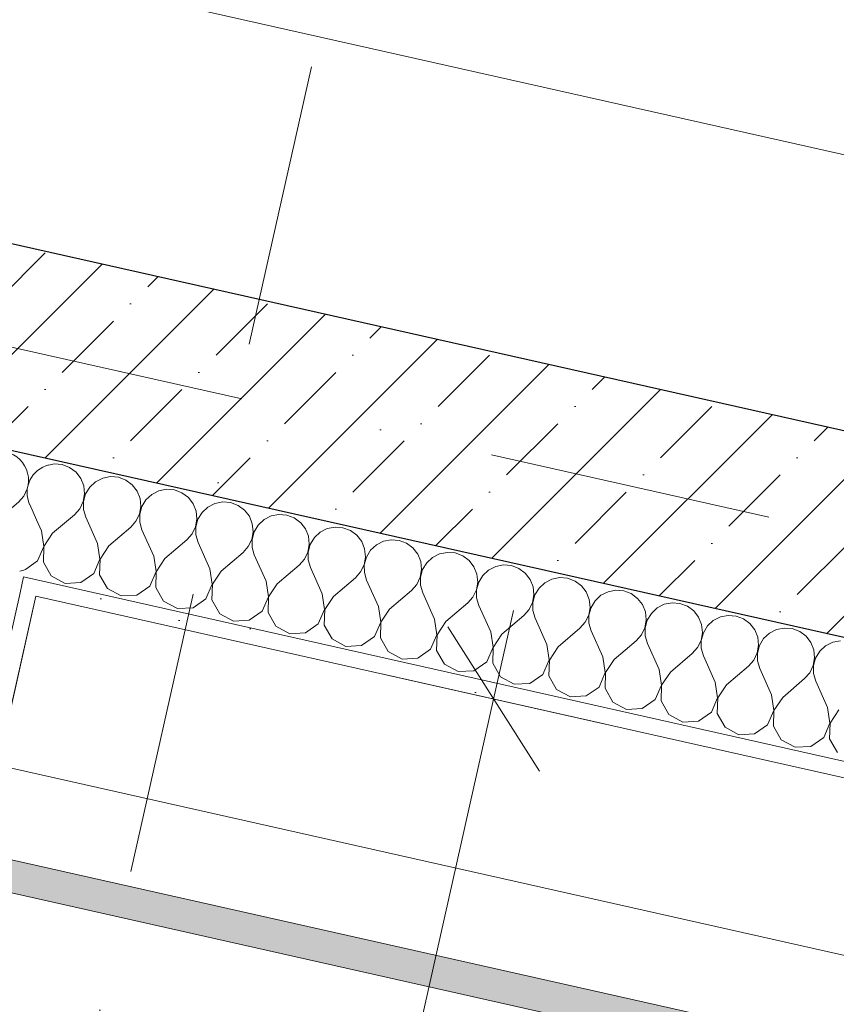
# Model space of a CAD drawing. Header units: millimetres. Extents: x -7213913 to -6985912, y 6023162 to 6205784.
# Tile 224 of 256: x -7183908 to -7182894, y 6181902 to 6183123. Entities that reach past the tile are written whole.
import ezdxf
from ezdxf.enums import TextEntityAlignment as Align

# ---------------------------------------------------------------- set-up
doc = ezdxf.new("R2010")
doc.units = ezdxf.units.MM
doc.header["$MEASUREMENT"] = 0
doc.linetypes.add('Штрихпунктирная', pattern=[670.277762, 352.777767, -176.388884, 0, -141.111112])
for name, color, linetype in [('S - квартира_помещение.АР', 7, 'Continuous'), ('S - МОП.АР', 7, 'Continuous'), ('АР-Отметки высот.АР', 7, 'Continuous'), ('АР-Стены_внешние_.АР', 7, 'Continuous'), ('АР-Чертеж-Оси_Осевые размеры.АР', 7, 'Continuous'), ('АР-Чертеж-Размеры.АР', 7, 'Continuous')]:
    doc.layers.add(name, color=color, linetype=linetype)
for name, color, linetype, lineweight in [('S - квартира_помещение.АР_Ном._пера__120', 7, 'Continuous', 0), ('S - МОП.АР_Ном._пера__120', 7, 'Continuous', 0), ('АР-Отметки высот.АР_Ном._пера__120', 7, 'Continuous', 0), ('АР-Стены_внешние_.АР_Ном._пера__1', 7, 'Continuous', 0), ('АР-Чертеж-Оси_Осевые размеры.АР_Ном._пера__120', 7, 'Continuous', 0), ('АР-Чертеж-Размеры.АР_Ном._пера__1', 7, 'Continuous', 0), ('Двери Archicad_Ном._пера__120', 7, 'Continuous', 0), ('Паспорта Зон Archicad_Ном._пера__1', 7, 'Continuous', 0)]:
    doc.layers.add(name, color=color, linetype=linetype, lineweight=lineweight)
doc.styles.add('РЎР“Р•РќР•Р\xa0Р\x98Р\xa0_РЎРўР\x98Р›Р¬_1', font='txt')
doc.styles.add('РЎР“Р•РќР•Р\xa0Р\x98Р\xa0_РЎРўР\x98Р›Р¬_2', font='calibri.ttf')
doc.styles.add('РЎР“Р•РќР•Р\xa0Р\x98Р\xa0_РЎРўР\x98Р›Р¬_3', font='GOST_Common.ttf')
doc.styles.add('РЎР“Р•РќР•Р\xa0Р\x98Р\xa0_РЎРўР\x98Р›Р¬_5', font='GOTHIC.TTF')
doc.dimstyles.new('СГЕНЕРИР_СТИЛЬ__4', dxfattribs={"dimtxt": 129.999995, "dimasz": 142.5, "dimexe": 0.18, "dimexo": 300000, "dimgap": 0, "dimtad": 1, "dimdec": 0, "dimzin": 0, "dimdsep": 46, "dimtxsty": 'РЎР“Р•РќР•Р\xa0Р\x98Р\xa0_РЎРўР\x98Р›Р¬_3', "dimblk": 'ARROWHEAD_6', "dimblk1": 'ARROWHEAD_6', "dimblk2": 'ARROWHEAD_6', "dimcen": 0.09, "dimclrd": 7, "dimclre": 7, "dimclrt": 7, "dimazin": 0, "dimtfac": 1, "dimtdec": 4, "dimtmove": 0, "dimatfit": 3, "dimfxl": 1, "dimtolj": 1, "dimtzin": 0, "dimarcsym": 0})
doc.dimstyles.new('СГЕНЕРИР_СТИЛЬ__5', dxfattribs={"dimtxt": 129.999995, "dimasz": 142.5, "dimexe": 0.18, "dimexo": 300000, "dimgap": 0, "dimtad": 1, "dimdec": 0, "dimzin": 0, "dimdsep": 46, "dimtxsty": 'РЎР“Р•РќР•Р\xa0Р\x98Р\xa0_РЎРўР\x98Р›Р¬_3', "dimblk": 'ARROWHEAD_6', "dimblk1": 'ARROWHEAD_6', "dimblk2": 'ARROWHEAD_6', "dimcen": 0.09, "dimclrd": 7, "dimclre": 7, "dimclrt": 7, "dimazin": 0, "dimtfac": 1, "dimtdec": 4, "dimtmove": 2, "dimatfit": 3, "dimfxl": 1, "dimtolj": 1, "dimtzin": 0, "dimarcsym": 0})
doc.dimstyles.new('СГЕНЕРИР_СТИЛЬ__6', dxfattribs={"dimtxt": 200, "dimasz": 142.5, "dimexe": 0.18, "dimexo": 0.0625, "dimgap": 0, "dimtad": 1, "dimdec": 0, "dimzin": 0, "dimdsep": 46, "dimtxsty": 'РЎР“Р•РќР•Р\xa0Р\x98Р\xa0_РЎРўР\x98Р›Р¬_3', "dimblk": 'ARROWHEAD_6', "dimblk1": 'ARROWHEAD_6', "dimblk2": 'ARROWHEAD_6', "dimcen": 0.09, "dimse1": 1, "dimse2": 1, "dimclrd": 7, "dimclre": 7, "dimclrt": 7, "dimazin": 0, "dimtfac": 1, "dimtdec": 4, "dimtmove": 0, "dimatfit": 3, "dimfxl": 1, "dimtolj": 1, "dimtzin": 0, "dimarcsym": 0})
pattern_1 = [(45, (-6566190.34, 6563027.8), (-111.369318, 111.369318), [0, -105, 0, -157.5]), (110, (-6565840.34, 6563027.8), (148.001588, 53.868173), [0, -77, 0, -133])]

# ---------------------------------------------------------------- blocks, each defined once
blk = doc.blocks.new('Техническая лоджия_7_36_1', base_point=(-7182611.1, 6182394.7))
at = {"layer": 'S - МОП.АР_Ном._пера__120', "color": 7, "linetype": 'Continuous', "lineweight": 0, "flags": 128}
blk.add_lwpolyline([(-7184405, 6180105.6), (-7183009.8, 6179792.2), (-7182162.2, 6179601.8), (-7182022.5, 6181164.3), (-7181738.1, 6181925.2), (-7183887.9, 6182408), (-7184041.3, 6181725.1)], close=True, dxfattribs=at)
at = {"layer": 'Паспорта Зон Archicad_Ном._пера__1', "color": 7, "lineweight": 0, "style": 'РЎР“Р•РќР•Р\xa0Р\x98Р\xa0_РЎРўР\x98Р›Р¬_1'}
blk.add_attdef('ROOM_NUMBER', text='', height=250, rotation=347.3417, dxfattribs=at).set_placement((-7182485, 6181615.1), align=Align.MIDDLE_CENTER)
at = {"layer": 'Паспорта Зон Archicad_Ном._пера__1', "color": 7, "lineweight": 0, "style": 'РЎР“Р•РќР•Р\xa0Р\x98Р\xa0_РЎРўР\x98Р›Р¬_2'}
blk.add_attdef('ROOM_AREA', text='', height=200, rotation=347.3417, dxfattribs=at).set_placement((-7182277.4, 6181117.1), align=Align.MIDDLE_RIGHT)
blk = doc.blocks.new('Кухня-столовая_1_47_1', base_point=(-7183363.5, 6184337.8))
at = {"layer": 'S - квартира_помещение.АР_Ном._пера__120', "color": 7, "linetype": 'Continuous', "lineweight": 0, "flags": 128}
blk.add_lwpolyline([(-7187962.1, 6183753.5), (-7183669, 6182789.3), (-7181682.8, 6182343.2), (-7181589.6, 6182322.3), (-7180829.1, 6184357), (-7180662, 6184803.9), (-7180628.9, 6185196.7), (-7184598.7, 6186088.3), (-7184345.6, 6187215), (-7185272.6, 6187423.1), (-7185404, 6186837.7), (-7187179.8, 6187236.6)], close=True, dxfattribs=at)
at = {"layer": 'Паспорта Зон Archicad_Ном._пера__1', "color": 7, "lineweight": 0, "style": 'РЎР“Р•РќР•Р\xa0Р\x98Р\xa0_РЎРўР\x98Р›Р¬_1'}
blk.add_attdef('ROOM_NUMBER', text='', height=250, rotation=347.3417, dxfattribs=at).set_placement((-7182653.8, 6183805.3), align=Align.MIDDLE_CENTER)
at = {"layer": 'Паспорта Зон Archicad_Ном._пера__1', "color": 7, "lineweight": 0, "style": 'РЎР“Р•РќР•Р\xa0Р\x98Р\xa0_РЎРўР\x98Р›Р¬_2'}
blk.add_attdef('ROOM_AREA', text='', height=200, rotation=347.3417, dxfattribs=at).set_placement((-7181601.2, 6182488.8), align=Align.MIDDLE_RIGHT)
blk = doc.blocks.new('*X383', base_point=(-6566190.3, 6562677.8))
at = {"layer": 'АР-Стены_внешние_.АР_Ном._пера__1', "color": 7, "linetype": 'Continuous', "lineweight": 0}
for p, q in [((-7183954, 6182512.3), (-7183965.2, 6182537.4)), ((-7183936.6, 6182501.7), (-7183909.5, 6182524.9)), ((-7183887.1, 6182503), (-7183895.5, 6182521.8))]:
    blk.add_line(p, q, dxfattribs=at)
for centre, start, end in [((-7184002.4, 6182567.7), 77.3417, 103.9607), ((-7184002.4, 6182567.7), 320.7227, 77.3417), ((-7183932.7, 6182552.1), 77.3417, 204.2116), ((-7183932.7, 6182552.1), 310.4718, 77.3417), ((-7183863, 6182536.4), 104.3456, 204.2116), ((-7183913.5, 6182474.5), 130.4718, 145.4066), ((-7183913.5, 6182474.5), 279.2769, 290.4313)]:
    blk.add_arc(centre, 35.7, start, end, dxfattribs=at)
blk = doc.blocks.new('*X384', base_point=(-6566190.3, 6562677.8))
at = {"layer": 'АР-Стены_внешние_.АР_Ном._пера__1', "color": 7, "linetype": 'Continuous', "lineweight": 0}
for p, q in [((-7183865, 6182572.1), (-7183871.9, 6182570.7)), ((-7183855.1, 6182571.3), (-7183865, 6182572.1)), ((-7183845.9, 6182567.8), (-7183855.1, 6182571.3)), ((-7183838, 6182561.9), (-7183845.9, 6182567.8)), ((-7183832, 6182554.1), (-7183838, 6182561.9)), ((-7183795.3, 6182556.4), (-7183804.9, 6182554.5)), ((-7183785.4, 6182555.6), (-7183795.3, 6182556.4)), ((-7183776.2, 6182552.1), (-7183785.4, 6182555.6)), ((-7183828.3, 6182545), (-7183832, 6182554.1)), ((-7183827.3, 6182535.2), (-7183828.3, 6182545)), ((-7183820.9, 6182543.3), (-7183826.1, 6182534.9)), ((-7183813.7, 6182550), (-7183820.9, 6182543.3)), ((-7183804.9, 6182554.5), (-7183813.7, 6182550)), ((-7183768.3, 6182546.3), (-7183776.2, 6182552.1)), ((-7183762.3, 6182538.5), (-7183768.3, 6182546.3)), ((-7183829, 6182525.5), (-7183827.3, 6182535.2)), ((-7183826.1, 6182534.9), (-7183828.7, 6182525.4)), ((-7183758.6, 6182529.3), (-7183762.3, 6182538.5)), ((-7183744, 6182534.4), (-7183751.3, 6182527.7)), ((-7183735.2, 6182538.9), (-7183744, 6182534.4)), ((-7183725.6, 6182540.8), (-7183735.2, 6182538.9)), ((-7183715.8, 6182540), (-7183725.6, 6182540.8)), ((-7183706.5, 6182536.5), (-7183715.8, 6182540)), ((-7183698.6, 6182530.6), (-7183706.5, 6182536.5)), ((-7183833.2, 6182516.6), (-7183829, 6182525.5)), ((-7183828.7, 6182525.4), (-7183828.6, 6182515.6)), ((-7183759.3, 6182509.8), (-7183757.6, 6182519.5)), ((-7183756.4, 6182519.3), (-7183759, 6182509.8)), ((-7183757.6, 6182519.5), (-7183758.6, 6182529.3)), ((-7183751.3, 6182527.7), (-7183756.4, 6182519.3)), ((-7183692.6, 6182522.8), (-7183698.6, 6182530.6)), ((-7183688.9, 6182513.7), (-7183692.6, 6182522.8)), ((-7183665.6, 6182523.2), (-7183674.3, 6182518.7)), ((-7183655.9, 6182525.1), (-7183665.6, 6182523.2)), ((-7183646.1, 6182524.3), (-7183655.9, 6182525.1)), ((-7183636.8, 6182520.8), (-7183646.1, 6182524.3)), ((-7183628.9, 6182515), (-7183636.8, 6182520.8)), ((-7183867, 6182486.1), (-7183839.8, 6182509.2)), ((-7183839.8, 6182509.2), (-7183833.2, 6182516.6)), ((-7183828.6, 6182515.6), (-7183825.8, 6182506.1)), ((-7183763.6, 6182501), (-7183759.3, 6182509.8)), ((-7183759, 6182509.8), (-7183758.9, 6182499.9)), ((-7183687.9, 6182503.9), (-7183688.9, 6182513.7)), ((-7183681.6, 6182512), (-7183686.7, 6182503.6)), ((-7183674.3, 6182518.7), (-7183681.6, 6182512)), ((-7183622.9, 6182507.2), (-7183628.9, 6182515)), ((-7183619.2, 6182498), (-7183622.9, 6182507.2)), ((-7183595.9, 6182507.6), (-7183604.6, 6182503.1)), ((-7183586.2, 6182509.5), (-7183595.9, 6182507.6)), ((-7183576.4, 6182508.6), (-7183586.2, 6182509.5)), ((-7183567.1, 6182505.2), (-7183576.4, 6182508.6)), ((-7183880.9, 6182489.2), (-7183887.1, 6182503)), ((-7183811.2, 6182473.5), (-7183825.8, 6182506.1)), ((-7183770.1, 6182493.6), (-7183763.6, 6182501)), ((-7183758.9, 6182499.9), (-7183756.2, 6182490.5)), ((-7183689.6, 6182494.2), (-7183687.9, 6182503.9)), ((-7183686.7, 6182503.6), (-7183689.3, 6182494.1)), ((-7183618.2, 6182488.2), (-7183619.2, 6182498)), ((-7183611.9, 6182496.4), (-7183617, 6182488)), ((-7183604.6, 6182503.1), (-7183611.9, 6182496.4)), ((-7183559.2, 6182499.3), (-7183567.1, 6182505.2)), ((-7183553.2, 6182491.5), (-7183559.2, 6182499.3)), ((-7183878.1, 6182469.9), (-7183880.9, 6182489.2)), ((-7183867, 6182486.1), (-7183877.8, 6182469.8)), ((-7183797.3, 6182470.4), (-7183770.1, 6182493.6)), ((-7183741.5, 6182457.9), (-7183756.2, 6182490.5)), ((-7183700.4, 6182477.9), (-7183693.9, 6182485.3)), ((-7183693.9, 6182485.3), (-7183689.6, 6182494.2)), ((-7183689.3, 6182494.1), (-7183689.2, 6182484.3)), ((-7183689.2, 6182484.3), (-7183686.5, 6182474.8)), ((-7183619.9, 6182478.5), (-7183618.2, 6182488.2)), ((-7183617, 6182488), (-7183619.6, 6182478.5)), ((-7183549.5, 6182482.4), (-7183553.2, 6182491.5)), ((-7183548.5, 6182472.6), (-7183549.5, 6182482.4)), ((-7183534.9, 6182487.4), (-7183542.2, 6182480.7)), ((-7183526.2, 6182491.9), (-7183534.9, 6182487.4)), ((-7183516.5, 6182493.8), (-7183526.2, 6182491.9)), ((-7183506.7, 6182493), (-7183516.5, 6182493.8)), ((-7183497.5, 6182489.5), (-7183506.7, 6182493)), ((-7183489.5, 6182483.7), (-7183497.5, 6182489.5)), ((-7183483.5, 6182475.9), (-7183489.5, 6182483.7)), ((-7183808.4, 6182454.2), (-7183811.2, 6182473.5)), ((-7183797.3, 6182470.4), (-7183808.1, 6182454.2)), ((-7183727.6, 6182454.8), (-7183700.4, 6182477.9)), ((-7183671.8, 6182442.2), (-7183686.5, 6182474.8)), ((-7183624.2, 6182469.7), (-7183619.9, 6182478.5)), ((-7183619.6, 6182478.5), (-7183619.5, 6182468.6)), ((-7183550.2, 6182462.9), (-7183548.5, 6182472.6)), ((-7183547.3, 6182472.3), (-7183549.9, 6182462.8)), ((-7183542.2, 6182480.7), (-7183547.3, 6182472.3)), ((-7183479.8, 6182466.7), (-7183483.5, 6182475.9)), ((-7183465.3, 6182471.8), (-7183472.5, 6182465.1)), ((-7183456.5, 6182476.3), (-7183465.3, 6182471.8)), ((-7183446.8, 6182478.2), (-7183456.5, 6182476.3)), ((-7183437, 6182477.3), (-7183446.8, 6182478.2)), ((-7183427.8, 6182473.9), (-7183437, 6182477.3)), ((-7183419.8, 6182468), (-7183427.8, 6182473.9)), ((-7183885.8, 6182452), (-7183878.1, 6182469.9)), ((-7183877.8, 6182469.8), (-7183878.4, 6182450.3)), ((-7183738.7, 6182438.6), (-7183741.5, 6182457.9)), ((-7183657.9, 6182439.1), (-7183630.7, 6182462.3)), ((-7183630.7, 6182462.3), (-7183624.2, 6182469.7)), ((-7183619.5, 6182468.6), (-7183616.8, 6182459.2)), ((-7183602.1, 6182426.6), (-7183616.8, 6182459.2)), ((-7183554.5, 6182454), (-7183550.2, 6182462.9)), ((-7183549.9, 6182462.8), (-7183549.8, 6182453)), ((-7183478.8, 6182456.9), (-7183479.8, 6182466.7)), ((-7183472.5, 6182465.1), (-7183477.6, 6182456.7)), ((-7183413.8, 6182460.2), (-7183419.8, 6182468)), ((-7183410.1, 6182451.1), (-7183413.8, 6182460.2)), ((-7183386.8, 6182460.6), (-7183395.6, 6182456.1)), ((-7183377.1, 6182462.5), (-7183386.8, 6182460.6)), ((-7183367.3, 6182461.7), (-7183377.1, 6182462.5)), ((-7183358.1, 6182458.2), (-7183367.3, 6182461.7)), ((-7183350.1, 6182452.4), (-7183358.1, 6182458.2)), ((-7183900.9, 6182441.4), (-7183885.8, 6182452)), ((-7183878.4, 6182450.3), (-7183868.8, 6182433.4)), ((-7183816.1, 6182436.3), (-7183808.4, 6182454.2)), ((-7183808.1, 6182454.2), (-7183808.7, 6182434.7)), ((-7183727.6, 6182454.8), (-7183738.4, 6182438.5)), ((-7183588.2, 6182423.5), (-7183561, 6182446.6)), ((-7183561, 6182446.6), (-7183554.5, 6182454)), ((-7183549.8, 6182453), (-7183547.1, 6182443.5)), ((-7183484.8, 6182438.4), (-7183480.5, 6182447.2)), ((-7183480.5, 6182447.2), (-7183478.8, 6182456.9)), ((-7183477.6, 6182456.7), (-7183480.2, 6182447.2)), ((-7183480.2, 6182447.2), (-7183480.1, 6182437.3)), ((-7183409.1, 6182441.3), (-7183410.1, 6182451.1)), ((-7183402.8, 6182449.4), (-7183407.9, 6182441)), ((-7183395.6, 6182456.1), (-7183402.8, 6182449.4)), ((-7183344.1, 6182444.6), (-7183350.1, 6182452.4)), ((-7183307.4, 6182446.9), (-7183317.1, 6182444.9)), ((-7183297.6, 6182446), (-7183307.4, 6182446.9)), ((-7183288.4, 6182442.6), (-7183297.6, 6182446)), ((-7183868.8, 6182433.4), (-7183851.6, 6182424)), ((-7183832.1, 6182425.1), (-7183816.1, 6182436.3)), ((-7183808.7, 6182434.7), (-7183799.1, 6182417.7)), ((-7183746.4, 6182420.7), (-7183738.7, 6182438.6)), ((-7183738.4, 6182438.5), (-7183739.1, 6182419)), ((-7183669, 6182422.9), (-7183671.8, 6182442.2)), ((-7183657.9, 6182439.1), (-7183668.7, 6182422.9)), ((-7183532.4, 6182410.9), (-7183547.1, 6182443.5)), ((-7183491.3, 6182431), (-7183484.8, 6182438.4)), ((-7183480.1, 6182437.3), (-7183477.4, 6182427.9)), ((-7183410.8, 6182431.6), (-7183409.1, 6182441.3)), ((-7183407.9, 6182441), (-7183410.5, 6182431.5)), ((-7183340.5, 6182435.4), (-7183344.1, 6182444.6)), ((-7183339.4, 6182425.6), (-7183340.5, 6182435.4)), ((-7183333.1, 6182433.8), (-7183338.2, 6182425.4)), ((-7183325.9, 6182440.5), (-7183333.1, 6182433.8)), ((-7183317.1, 6182444.9), (-7183325.9, 6182440.5)), ((-7183280.5, 6182436.7), (-7183288.4, 6182442.6)), ((-7183274.4, 6182428.9), (-7183280.5, 6182436.7)), ((-7183851.6, 6182424), (-7183832.1, 6182425.1)), ((-7183676.7, 6182405), (-7183669, 6182422.9)), ((-7183668.7, 6182422.9), (-7183669.4, 6182403.4)), ((-7183599.3, 6182407.3), (-7183602.1, 6182426.6)), ((-7183588.2, 6182423.5), (-7183599, 6182407.2)), ((-7183518.5, 6182407.8), (-7183491.3, 6182431)), ((-7183462.7, 6182395.3), (-7183477.4, 6182427.9)), ((-7183421.6, 6182415.3), (-7183415.1, 6182422.7)), ((-7183415.1, 6182422.7), (-7183410.8, 6182431.6)), ((-7183410.5, 6182431.5), (-7183410.5, 6182421.7)), ((-7183410.5, 6182421.7), (-7183407.7, 6182412.2)), ((-7183341.1, 6182415.9), (-7183339.4, 6182425.6)), ((-7183338.2, 6182425.4), (-7183340.8, 6182415.9)), ((-7183270.8, 6182419.8), (-7183274.4, 6182428.9)), ((-7183256.2, 6182424.8), (-7183263.4, 6182418.1)), ((-7183247.4, 6182429.3), (-7183256.2, 6182424.8)), ((-7183237.7, 6182431.2), (-7183247.4, 6182429.3)), ((-7183227.9, 6182430.4), (-7183237.7, 6182431.2)), ((-7183218.7, 6182426.9), (-7183227.9, 6182430.4)), ((-7183210.8, 6182421.1), (-7183218.7, 6182426.9)), ((-7183204.7, 6182413.3), (-7183210.8, 6182421.1)), ((-7183799.1, 6182417.7), (-7183781.9, 6182408.4)), ((-7183781.9, 6182408.4), (-7183762.4, 6182409.5)), ((-7183762.4, 6182409.5), (-7183746.4, 6182420.7)), ((-7183739.1, 6182419), (-7183729.4, 6182402.1)), ((-7183529.6, 6182391.6), (-7183532.4, 6182410.9)), ((-7183448.8, 6182392.1), (-7183421.6, 6182415.3)), ((-7183393, 6182379.6), (-7183407.7, 6182412.2)), ((-7183345.4, 6182407), (-7183341.1, 6182415.9)), ((-7183340.8, 6182415.9), (-7183340.8, 6182406)), ((-7183271.4, 6182400.3), (-7183269.7, 6182410)), ((-7183268.5, 6182409.7), (-7183271.1, 6182400.2)), ((-7183269.7, 6182410), (-7183270.8, 6182419.8)), ((-7183263.4, 6182418.1), (-7183268.5, 6182409.7)), ((-7183201.1, 6182404.1), (-7183204.7, 6182413.3)), ((-7183186.5, 6182409.2), (-7183193.7, 6182402.5)), ((-7183177.7, 6182413.6), (-7183186.5, 6182409.2)), ((-7183168, 6182415.5), (-7183177.7, 6182413.6)), ((-7183158.2, 6182414.7), (-7183168, 6182415.5)), ((-7183149, 6182411.3), (-7183158.2, 6182414.7)), ((-7183141.1, 6182405.4), (-7183149, 6182411.3)), ((-7183729.4, 6182402.1), (-7183712.2, 6182392.7)), ((-7183692.7, 6182393.8), (-7183676.7, 6182405)), ((-7183669.4, 6182403.4), (-7183659.7, 6182386.4)), ((-7183607, 6182389.4), (-7183599.3, 6182407.3)), ((-7183599, 6182407.2), (-7183599.7, 6182387.7)), ((-7183518.5, 6182407.8), (-7183529.3, 6182391.6)), ((-7183379.1, 6182376.5), (-7183351.9, 6182399.7)), ((-7183351.9, 6182399.7), (-7183345.4, 6182407)), ((-7183340.8, 6182406), (-7183338, 6182396.5)), ((-7183275.7, 6182391.4), (-7183271.4, 6182400.3)), ((-7183271.1, 6182400.2), (-7183271.1, 6182390.4)), ((-7183200, 6182394.3), (-7183201.1, 6182404.1)), ((-7183193.7, 6182402.5), (-7183198.8, 6182394.1)), ((-7183135, 6182397.6), (-7183141.1, 6182405.4)), ((-7183131.4, 6182388.5), (-7183135, 6182397.6)), ((-7183108, 6182398), (-7183116.8, 6182393.5)), ((-7183098.3, 6182399.9), (-7183108, 6182398)), ((-7183088.5, 6182399.1), (-7183098.3, 6182399.9)), ((-7183079.3, 6182395.6), (-7183088.5, 6182399.1)), ((-7183712.2, 6182392.7), (-7183692.7, 6182393.8)), ((-7183659.7, 6182386.4), (-7183642.5, 6182377.1)), ((-7183623, 6182378.2), (-7183607, 6182389.4)), ((-7183599.7, 6182387.7), (-7183590, 6182370.8)), ((-7183537.3, 6182373.7), (-7183529.6, 6182391.6)), ((-7183529.3, 6182391.6), (-7183530, 6182372)), ((-7183459.9, 6182376), (-7183462.7, 6182395.3)), ((-7183448.8, 6182392.1), (-7183459.6, 6182375.9)), ((-7183323.4, 6182364), (-7183338, 6182396.5)), ((-7183282.2, 6182384), (-7183275.7, 6182391.4)), ((-7183271.1, 6182390.4), (-7183268.3, 6182380.9)), ((-7183206, 6182375.7), (-7183201.7, 6182384.6)), ((-7183201.7, 6182384.6), (-7183200, 6182394.3)), ((-7183198.8, 6182394.1), (-7183201.5, 6182384.6)), ((-7183201.5, 6182384.6), (-7183201.4, 6182374.7)), ((-7183130.3, 6182378.7), (-7183131.4, 6182388.5)), ((-7183124, 6182386.8), (-7183129.1, 6182378.4)), ((-7183116.8, 6182393.5), (-7183124, 6182386.8)), ((-7183071.4, 6182389.8), (-7183079.3, 6182395.6)), ((-7183065.3, 6182382), (-7183071.4, 6182389.8)), ((-7183642.5, 6182377.1), (-7183623, 6182378.2)), ((-7183553.3, 6182362.5), (-7183537.3, 6182373.7)), ((-7183467.6, 6182358), (-7183459.9, 6182376)), ((-7183459.6, 6182375.9), (-7183460.3, 6182356.4)), ((-7183390.2, 6182360.3), (-7183393, 6182379.6)), ((-7183379.1, 6182376.5), (-7183389.9, 6182360.3)), ((-7183309.4, 6182360.8), (-7183282.2, 6182384)), ((-7183253.7, 6182348.3), (-7183268.3, 6182380.9)), ((-7183212.6, 6182368.4), (-7183206, 6182375.7)), ((-7183201.4, 6182374.7), (-7183198.6, 6182365.2)), ((-7183132, 6182369), (-7183130.3, 6182378.7)), ((-7183129.1, 6182378.4), (-7183131.8, 6182368.9)), ((-7183061.7, 6182372.8), (-7183065.3, 6182382)), ((-7183060.7, 6182363), (-7183061.7, 6182372.8)), ((-7183047.1, 6182377.9), (-7183054.3, 6182371.2)), ((-7183038.3, 6182382.3), (-7183047.1, 6182377.9)), ((-7183028.7, 6182384.2), (-7183038.3, 6182382.3)), ((-7183018.8, 6182383.4), (-7183028.7, 6182384.2)), ((-7183009.6, 6182380), (-7183018.8, 6182383.4)), ((-7183001.7, 6182374.1), (-7183009.6, 6182380)), ((-7182995.7, 6182366.3), (-7183001.7, 6182374.1)), ((-7183590, 6182370.8), (-7183572.8, 6182361.4)), ((-7183572.8, 6182361.4), (-7183553.3, 6182362.5)), ((-7183530, 6182372), (-7183520.3, 6182355.1)), ((-7183398, 6182342.4), (-7183390.2, 6182360.3)), ((-7183389.9, 6182360.3), (-7183390.6, 6182340.7)), ((-7183320.5, 6182344.7), (-7183323.4, 6182364)), ((-7183309.4, 6182360.8), (-7183320.2, 6182344.6)), ((-7183239.7, 6182345.2), (-7183212.6, 6182368.4)), ((-7183184, 6182332.7), (-7183198.6, 6182365.2)), ((-7183142.9, 6182352.7), (-7183136.3, 6182360.1)), ((-7183136.3, 6182360.1), (-7183132, 6182369)), ((-7183131.8, 6182368.9), (-7183131.7, 6182359)), ((-7183062.3, 6182353.3), (-7183060.7, 6182363)), ((-7183059.4, 6182362.7), (-7183062.1, 6182353.2)), ((-7183054.3, 6182371.2), (-7183059.4, 6182362.7)), ((-7182992, 6182357.2), (-7182995.7, 6182366.3)), ((-7182977.4, 6182362.2), (-7182984.6, 6182355.5)), ((-7182968.6, 6182366.7), (-7182977.4, 6182362.2)), ((-7182959, 6182368.6), (-7182968.6, 6182366.7)), ((-7182949.1, 6182367.8), (-7182959, 6182368.6)), ((-7182939.9, 6182364.3), (-7182949.1, 6182367.8)), ((-7182932, 6182358.5), (-7182939.9, 6182364.3)), ((-7183520.3, 6182355.1), (-7183503.1, 6182345.8)), ((-7183483.6, 6182346.9), (-7183467.6, 6182358)), ((-7183460.3, 6182356.4), (-7183450.6, 6182339.5)), ((-7183250.8, 6182329), (-7183253.7, 6182348.3)), ((-7183170, 6182329.5), (-7183142.9, 6182352.7)), ((-7183131.7, 6182359), (-7183128.9, 6182349.6)), ((-7183114.3, 6182317), (-7183128.9, 6182349.6)), ((-7183066.6, 6182344.4), (-7183062.3, 6182353.3)), ((-7183062.1, 6182353.2), (-7183062, 6182343.4)), ((-7182991, 6182347.4), (-7182992, 6182357.2)), ((-7182984.6, 6182355.5), (-7182989.8, 6182347.1)), ((-7182926, 6182350.7), (-7182932, 6182358.5)), ((-7182922.3, 6182341.5), (-7182926, 6182350.7)), ((-7182898.9, 6182351), (-7182907.7, 6182346.6)), ((-7182889.3, 6182352.9), (-7182898.9, 6182351)), ((-7183503.1, 6182345.8), (-7183483.6, 6182346.9)), ((-7183450.6, 6182339.5), (-7183433.4, 6182330.1)), ((-7183414, 6182331.2), (-7183398, 6182342.4)), ((-7183390.6, 6182340.7), (-7183380.9, 6182323.8)), ((-7183328.3, 6182326.7), (-7183320.5, 6182344.7)), ((-7183320.2, 6182344.6), (-7183320.9, 6182325.1)), ((-7183239.7, 6182345.2), (-7183250.5, 6182328.9)), ((-7183100.3, 6182313.9), (-7183073.2, 6182337.1)), ((-7183073.2, 6182337.1), (-7183066.6, 6182344.4)), ((-7183062, 6182343.4), (-7183059.2, 6182333.9)), ((-7182996.9, 6182328.8), (-7182992.7, 6182337.7)), ((-7182992.7, 6182337.7), (-7182991, 6182347.4)), ((-7182989.8, 6182347.1), (-7182992.4, 6182337.6)), ((-7182992.4, 6182337.6), (-7182992.3, 6182327.7)), ((-7182921.3, 6182331.7), (-7182922.3, 6182341.5)), ((-7182914.9, 6182339.9), (-7182920.1, 6182331.4)), ((-7182907.7, 6182346.6), (-7182914.9, 6182339.9)), ((-7183433.4, 6182330.1), (-7183414, 6182331.2)), ((-7183380.9, 6182323.8), (-7183363.8, 6182314.5)), ((-7183344.3, 6182315.6), (-7183328.3, 6182326.7)), ((-7183320.9, 6182325.1), (-7183311.2, 6182308.1)), ((-7183258.6, 6182311.1), (-7183250.8, 6182329)), ((-7183250.5, 6182328.9), (-7183251.2, 6182309.4)), ((-7183181.1, 6182313.4), (-7183184, 6182332.7)), ((-7183170, 6182329.5), (-7183180.9, 6182313.3)), ((-7183044.6, 6182301.4), (-7183059.2, 6182333.9)), ((-7183003.5, 6182321.4), (-7182996.9, 6182328.8)), ((-7182992.3, 6182327.7), (-7182989.5, 6182318.3)), ((-7182923, 6182322), (-7182921.3, 6182331.7)), ((-7182920.1, 6182331.4), (-7182922.7, 6182321.9)), ((-7183363.8, 6182314.5), (-7183344.3, 6182315.6)), ((-7183188.9, 6182295.4), (-7183181.1, 6182313.4)), ((-7183180.9, 6182313.3), (-7183181.5, 6182293.8)), ((-7183111.4, 6182297.7), (-7183114.3, 6182317)), ((-7183100.3, 6182313.9), (-7183111.2, 6182297.6)), ((-7183030.6, 6182298.2), (-7183003.5, 6182321.4)), ((-7182974.9, 6182285.7), (-7182989.5, 6182318.3)), ((-7182933.8, 6182305.8), (-7182927.2, 6182313.1)), ((-7182927.2, 6182313.1), (-7182923, 6182322)), ((-7182922.7, 6182321.9), (-7182922.6, 6182312.1)), ((-7182922.6, 6182312.1), (-7182919.8, 6182302.6)), ((-7183311.2, 6182308.1), (-7183294.1, 6182298.8)), ((-7183294.1, 6182298.8), (-7183274.6, 6182299.9)), ((-7183274.6, 6182299.9), (-7183258.6, 6182311.1)), ((-7183251.2, 6182309.4), (-7183241.5, 6182292.5)), ((-7183041.7, 6182282.1), (-7183044.6, 6182301.4)), ((-7182961, 6182282.6), (-7182933.8, 6182305.8)), ((-7182905.2, 6182270.1), (-7182919.8, 6182302.6)), ((-7183241.5, 6182292.5), (-7183224.4, 6182283.2)), ((-7183204.9, 6182284.3), (-7183188.9, 6182295.4)), ((-7183181.5, 6182293.8), (-7183171.8, 6182276.8)), ((-7183119.2, 6182279.8), (-7183111.4, 6182297.7)), ((-7183111.2, 6182297.6), (-7183111.8, 6182278.1)), ((-7183030.6, 6182298.2), (-7183041.5, 6182282)), ((-7183224.4, 6182283.2), (-7183204.9, 6182284.3)), ((-7183171.8, 6182276.8), (-7183154.7, 6182267.5)), ((-7183135.2, 6182268.6), (-7183119.2, 6182279.8)), ((-7183111.8, 6182278.1), (-7183102.1, 6182261.2)), ((-7183049.5, 6182264.1), (-7183041.7, 6182282.1)), ((-7183041.5, 6182282), (-7183042.1, 6182262.5)), ((-7182972.1, 6182266.4), (-7182974.9, 6182285.7)), ((-7182961, 6182282.6), (-7182971.8, 6182266.3)), ((-7183154.7, 6182267.5), (-7183135.2, 6182268.6)), ((-7183065.5, 6182253), (-7183049.5, 6182264.1)), ((-7183042.1, 6182262.5), (-7183032.4, 6182245.5)), ((-7182979.8, 6182248.5), (-7182972.1, 6182266.4)), ((-7182971.8, 6182266.3), (-7182972.4, 6182246.8)), ((-7182902.4, 6182250.7), (-7182905.2, 6182270.1)), ((-7182891.3, 6182266.9), (-7182902.1, 6182250.7)), ((-7183102.1, 6182261.2), (-7183085, 6182251.9)), ((-7183085, 6182251.9), (-7183065.5, 6182253)), ((-7182910.1, 6182232.8), (-7182902.4, 6182250.7)), ((-7182902.1, 6182250.7), (-7182902.7, 6182231.2)), ((-7183032.4, 6182245.5), (-7183015.3, 6182236.2)), ((-7182995.8, 6182237.3), (-7182979.8, 6182248.5)), ((-7182972.4, 6182246.8), (-7182962.7, 6182229.9)), ((-7183015.3, 6182236.2), (-7182995.8, 6182237.3)), ((-7182962.7, 6182229.9), (-7182945.6, 6182220.6)), ((-7182926.1, 6182221.7), (-7182910.1, 6182232.8)), ((-7182902.7, 6182231.2), (-7182893.1, 6182214.2)), ((-7182945.6, 6182220.6), (-7182926.1, 6182221.7))]:
    blk.add_line(p, q, dxfattribs=at)
blk = doc.blocks.new('Стена_113_1', base_point=(-7184111.1, 6182760.5))
at = {"layer": 'АР-Стены_внешние_.АР', "linetype": 'Continuous', "lineweight": 0, "true_color": 0x000000}
h = blk.add_hatch(dxfattribs=at)
h.set_pattern_fill('ЖЕЛЕЗОБЕТОН__PROJECT__0001', color=18, style=0, pattern_type=2)
h.set_pattern_definition([(45, (-6566190.34, 6562677.8), (-84.852814, 84.852814), []), (45, (-6566232.77, 6562720.22), (-84.852814, 84.852814), [90, -30, 0, -30])])
h.paths.add_polyline_path([(-7184016.5, 6182611.2), (-7181700.8, 6182091.1), (-7181646.1, 6182335), (-7183961.8, 6182855.1)])
h = blk.add_hatch(dxfattribs=at)
h.set_pattern_fill('ШТУКАТУРКА__ГИПС_01_0001', color=18, style=0, pattern_type=2)
h.set_pattern_definition(pattern_1)
h.paths.add_polyline_path([(-7183907.4, 6182412.4), (-7183887.9, 6182408), (-7183903.1, 6182431.9)])
h = blk.add_hatch(dxfattribs=at)
h.set_pattern_fill('ШТУКАТУРКА__ГИПС_01_0001', color=18, style=0, pattern_type=2)
h.set_pattern_definition(pattern_1)
h.paths.add_polyline_path([(-7183903.1, 6182431.9), (-7183887.9, 6182408), (-7183883.5, 6182427.6)])
h = blk.add_hatch(dxfattribs=at)
h.set_pattern_fill('ШТУКАТУРКА__ГИПС_01_0001', color=18, style=0, pattern_type=2)
h.set_pattern_definition(pattern_1)
h.paths.add_polyline_path([(-7183887.9, 6182408), (-7181738.1, 6181925.2), (-7181733.7, 6181944.7), (-7183883.5, 6182427.6)])
at = {"layer": 'АР-Стены_внешние_.АР_Ном._пера__1', "color": 7, "linetype": 'Continuous', "lineweight": 30}
blk.add_line((-7184016.5, 6182611.2), (-7181700.8, 6182091.1), dxfattribs=at)
at = {"layer": 'АР-Стены_внешние_.АР_Ном._пера__1', "color": 7, "linetype": 'Continuous', "lineweight": 0}
for q in [(-7183907.4, 6182412.4), (-7181733.7, 6181944.7)]:
    blk.add_line((-7183903.1, 6182431.9), q, dxfattribs=at)
at = {"layer": 'АР-Стены_внешние_.АР_Ном._пера__1', "color": 7, "linetype": 'Continuous', "lineweight": 30, "flags": 128}
blk.add_lwpolyline([(-7181646.1, 6182335), (-7184205.7, 6182909.9)], dxfattribs=at)
at = {"layer": 'АР-Стены_внешние_.АР_Ном._пера__1', "color": 7, "linetype": 'Continuous', "lineweight": 0, "flags": 128}
blk.add_lwpolyline([(-7183887.9, 6182408), (-7181738.1, 6181925.2)], dxfattribs=at)
at = {"layer": 'АР-Стены_внешние_.АР', "color": 7, "lineweight": 0}
for name in ['*X383', '*X384']:
    blk.add_blockref(name, (-6566190.3, 6562677.8), dxfattribs=at)
blk = doc.blocks.new('Металлическая Дверь 23[47]_1', base_point=(-6566190.3, 6562677.8))
at = {"layer": 'Двери Archicad_Ном._пера__120', "linetype": 'Continuous', "lineweight": 0, "true_color": 0xffffff}
blk.add_hatch(color=7, dxfattribs=at).paths.add_polyline_path([(-7182895.8, 6181851.3), (-7183959.3, 6182090.2), (-7183968.1, 6182051.1), (-7182904.6, 6181812.3)])
at = {"layer": 'Двери Archicad_Ном._пера__120', "color": 7, "linetype": 'Continuous', "lineweight": 0}
for p, q in [((-7182895.8, 6181851.3), (-7183959.3, 6182090.2)), ((-7183968.1, 6182051.1), (-7182904.6, 6181812.3))]:
    blk.add_line(p, q, dxfattribs=at)
blk = doc.blocks.new('Стена_379_1', base_point=(-7184111.1, 6182760.5))
at = {"layer": 'АР-Стены_внешние_.АР', "linetype": 'Continuous', "lineweight": 0, "true_color": 0x000000}
h = blk.add_hatch(dxfattribs=at)
h.set_pattern_fill('ШТУКАТУРКА__ГИПС_01_0001', color=18, style=0, pattern_type=2)
h.set_pattern_definition(pattern_1)
h.paths.add_polyline_path([(-7183961.3, 6182172.6), (-7183941.8, 6182168.2), (-7183887.9, 6182408), (-7183907.4, 6182412.4)])
at = {"layer": 'АР-Стены_внешние_.АР_Ном._пера__1', "color": 7, "linetype": 'Continuous', "lineweight": 0}
for p in [(-7183903.1, 6182431.9), (-7183961.3, 6182172.6)]:
    blk.add_line(p, (-7183907.4, 6182412.4), dxfattribs=at)
at = {"layer": 'АР-Стены_внешние_.АР_Ном._пера__1', "color": 7, "linetype": 'Continuous', "lineweight": 0, "flags": 128}
blk.add_lwpolyline([(-7183941.8, 6182168.2), (-7183887.9, 6182408)], dxfattribs=at)
at = {"layer": 'Двери Archicad_Ном._пера__120', "color": 7, "linetype": 'Continuous', "lineweight": 0}
blk.add_blockref('Металлическая Дверь 23[47]_1', (-6566190.3, 6562677.8), dxfattribs=at)
blk = doc.blocks.new('Линия_6_1', base_point=(-7180508.3, 6181428.7))
at = {"layer": 'АР-Отметки высот.АР_Ном._пера__120', "color": 7, "linetype": 'Continuous', "lineweight": 0}
blk.add_line((-7180508.3, 6181428.7), (-7184572.2, 6182341.4), dxfattribs=at)
blk = doc.blocks.new('*D929', base_point=(-6566190.3, 6562677.8))
at = {"layer": 'АР-Чертеж-Размеры.АР_Ном._пера__1', "color": 7, "linetype": 'Continuous', "lineweight": 0, "transparency": 16777216}
for p, q in [((-7183319.7, 6182280.4), (-7183295.1, 6182390.2)), ((-7183263, 6182190.8), (-7183376.5, 6182370)), ((-7183182.5, 6182249.6), (-7183456.9, 6182311.3)), ((-7183836.9, 6179978), (-7183319.7, 6182280.4)), ((-7183893.6, 6180067.6), (-7183780.1, 6179888.3)), ((-7183699.7, 6179947.1), (-7183974.1, 6180008.8)), ((-7183861.5, 6179868.2), (-7183836.9, 6179978))]:
    blk.add_line(p, q, dxfattribs=at)
at = {"layer": 'АР-Чертеж-Размеры.АР_Ном._пера__1', "color": 7, "lineweight": 0, "transparency": 16777216, "insert": (-7183604.8, 6181208.9), "char_height": 130, "attachment_point": 7, "rotation": 77.3417, "style": 'РЎР“Р•РќР•Р\xa0Р\x98Р\xa0_РЎРўР\x98Р›Р¬_3'}
blk.add_mtext('\\A1;{\\pql;\\fGOST Common|b0|i0|c204|p0;\\W1.000000;2\xa0360}', dxfattribs=at)
blk = doc.blocks.new('ARROWHEAD_6')
at = {"color": 0, "linetype": 'Continuous', "lineweight": 0}
for p, q in [((-0.5, -0.5), (0.5, 0.5)), ((0, 0), (-1, 0))]:
    blk.add_line(p, q, dxfattribs=at)
blk = doc.blocks.new('*D1071', base_point=(-6566190.3, 6562677.8))
at = {"layer": 'АР-Чертеж-Размеры.АР_Ном._пера__1', "color": 7, "linetype": 'Continuous', "lineweight": 0, "transparency": 16777216}
for p, q in [((-7187888.8, 6184079.9), (-7186113.1, 6183681)), ((-7186143.9, 6183543.8), (-7186082.2, 6183818.2)), ((-7186023.4, 6183737.8), (-7186202.7, 6183624.3)), ((-7186113.1, 6183681), (-7181516.4, 6182648.6)), ((-7181547.2, 6182511.4), (-7181485.5, 6182785.9)), ((-7181606, 6182591.9), (-7181426.7, 6182705.4)), ((-7181516.4, 6182648.6), (-7181406.6, 6182624))]:
    blk.add_line(p, q, dxfattribs=at)
at = {"layer": 'АР-Чертеж-Размеры.АР_Ном._пера__1', "color": 7, "lineweight": 0, "transparency": 16777216, "insert": (-7184086.6, 6183266.9), "char_height": 200, "attachment_point": 7, "rotation": 347.3417, "style": 'РЎР“Р•РќР•Р\xa0Р\x98Р\xa0_РЎРўР\x98Р›Р¬_3'}
blk.add_mtext('\\A1;{\\pql;\\fGOST Common|b0|i0|c204|p0;\\W1.000000;4\xa0711}', dxfattribs=at)
blk = doc.blocks.new('*D1112', base_point=(-6566190.3, 6562677.8))
at = {"layer": 'АР-Чертеж-Размеры.АР_Ном._пера__1', "color": 7, "linetype": 'Continuous', "lineweight": 0, "transparency": 16777216}
for p, q in [((-7184160.4, 6181194.7), (-7184222.1, 6180920.2)), ((-7184101.6, 6181114.2), (-7184280.9, 6181000.7)), ((-7184191.3, 6181057.5), (-7184301, 6181082.1)), ((-7182150.3, 6180599.1), (-7184191.3, 6181057.5)), ((-7182119.4, 6180736.3), (-7182181.1, 6180461.8)), ((-7182239.9, 6180542.3), (-7182060.6, 6180655.8)), ((-7182040.5, 6180574.4), (-7182150.3, 6180599.1))]:
    blk.add_line(p, q, dxfattribs=at)
at = {"layer": 'АР-Чертеж-Размеры.АР_Ном._пера__1', "color": 7, "lineweight": 0, "transparency": 16777216, "insert": (-7183366.7, 6180898.9), "char_height": 130, "attachment_point": 7, "rotation": 347.3417, "style": 'РЎР“Р•РќР•Р\xa0Р\x98Р\xa0_РЎРўР\x98Р›Р¬_3'}
blk.add_mtext('\\A1;{\\pql;\\fGOST Common|b0|i0|c204|p0;\\W1.000000;2\xa0092}', dxfattribs=at)
blk = doc.blocks.new('Стандартный Маркер Сетки[167]_1', base_point=(-7207190.9, 6187944.1))
at = {"layer": 'АР-Чертеж-Оси_Осевые размеры.АР_Ном._пера__120', "color": 7, "linetype": 'Штрихпунктирная', "lineweight": 0}
blk.add_line((-7206215.2, 6187725), (-7182117.1, 6182312.7), dxfattribs=at)
at = {"layer": 'АР-Чертеж-Оси_Осевые размеры.АР_Ном._пера__120', "color": 7, "lineweight": 0, "style": 'РЎР“Р•РќР•Р\xa0Р\x98Р\xa0_РЎРўР\x98Р›Р¬_5'}
blk.add_attdef('AC_MarkerText_1', text='', height=350, rotation=360, dxfattribs=at).set_placement((-7207678.7, 6188242.5), align=Align.TOP_CENTER)
blk = doc.blocks.new('Стандартный Маркер Сетки[186]_1', base_point=(-7207190.9, 6187944.1))
at = {"layer": 'АР-Чертеж-Оси_Осевые размеры.АР_Ном._пера__120', "color": 7, "linetype": 'Штрихпунктирная', "lineweight": 0}
blk.add_line((-7206215.2, 6187725), (-7182117.1, 6182312.7), dxfattribs=at)
at = {"layer": 'АР-Чертеж-Оси_Осевые размеры.АР_Ном._пера__120', "color": 7, "lineweight": 0, "style": 'РЎР“Р•РќР•Р\xa0Р\x98Р\xa0_РЎРўР\x98Р›Р¬_5'}
blk.add_attdef('AC_MarkerText_1', text='', height=350, rotation=360, dxfattribs=at).set_placement((-7207678.7, 6188242.5), align=Align.TOP_CENTER)
blk = doc.blocks.new('Стандартный Маркер Сетки[200]_1', base_point=(-7179800.8, 6199738.6))
at = {"layer": 'АР-Чертеж-Оси_Осевые размеры.АР_Ном._пера__120', "color": 7, "linetype": 'Штрихпунктирная', "lineweight": 0}
blk.add_line((-7180020, 6198762.9), (-7194792, 6132990.9), dxfattribs=at)
at = {"layer": 'АР-Чертеж-Оси_Осевые размеры.АР_Ном._пера__120', "color": 7, "lineweight": 0, "style": 'РЎР“Р•РќР•Р\xa0Р\x98Р\xa0_РЎРўР\x98Р›Р¬_5'}
blk.add_attdef('AC_MarkerText_1', text='', height=350, rotation=360, dxfattribs=at).set_placement((-7195120.7, 6131716.2), align=Align.TOP_CENTER)

msp = doc.modelspace()

# ---------------------------------------------------------------- linework, layer by layer
at = {"layer": 'S - квартира_помещение.АР', "color": 254, "linetype": 'Continuous', "lineweight": 0, "true_color": 0xd8d8d8, "flags": 128}
msp.add_lwpolyline([(-7187962.1, 6183753.5), (-7183669, 6182789.3), (-7181682.8, 6182343.2), (-7181589.6, 6182322.3), (-7180829.1, 6184357), (-7180662, 6184803.9), (-7180628.9, 6185196.7), (-7184598.7, 6186088.3), (-7184345.6, 6187215), (-7185272.6, 6187423.1), (-7185404, 6186837.7), (-7187179.8, 6187236.6)], close=True, dxfattribs=at)
at = {"layer": 'S - МОП.АР', "color": 254, "linetype": 'Continuous', "lineweight": 0, "true_color": 0xdadada, "flags": 128}
msp.add_lwpolyline([(-7184405, 6180105.6), (-7183009.8, 6179792.2), (-7182162.2, 6179601.8), (-7182022.5, 6181164.3), (-7181738.1, 6181925.2), (-7183887.9, 6182408), (-7184041.3, 6181725.1)], close=True, dxfattribs=at)

# ---------------------------------------------------------------- block references
at = {"layer": 'S - квартира_помещение.АР', "color": 7, "linetype": 'Continuous', "lineweight": 0}
msp.add_blockref('Кухня-столовая_1_47_1', (-7183363.5, 6184337.8), dxfattribs=at)
at = {"layer": 'S - МОП.АР', "color": 7, "linetype": 'Continuous', "lineweight": 0}
msp.add_blockref('Техническая лоджия_7_36_1', (-7182611.1, 6182394.7), dxfattribs=at)
at = {"layer": 'АР-Отметки высот.АР', "color": 7, "linetype": 'Continuous', "lineweight": 0}
msp.add_blockref('Линия_6_1', (-7180508.3, 6181428.7), dxfattribs=at)
at = {"layer": 'АР-Стены_внешние_.АР', "color": 7, "lineweight": 0}
for name in ['Стена_113_1', 'Стена_379_1']:
    msp.add_blockref(name, (-7184111.1, 6182760.5), dxfattribs=at)
at = {"layer": 'АР-Чертеж-Оси_Осевые размеры.АР', "color": 8, "linetype": 'Continuous', "lineweight": 15}
for name, p in [('Стандартный Маркер Сетки[200]_1', (-7179800.8, 6199738.6)), ('Стандартный Маркер Сетки[167]_1', (-7207190.9, 6187944.1)), ('Стандартный Маркер Сетки[186]_1', (-7207190.9, 6187944.1))]:
    msp.add_blockref(name, p, dxfattribs=at)

# ---------------------------------------------------------------- dimensions: what is measured, and where the dimension line sits
at = {"layer": 'АР-Чертеж-Размеры.АР', "color": 7, "linetype": 'Continuous', "lineweight": 0}
for base, p1, p2, angle, dimstyle, picture, middle, turn in [((-7181516.4, 6182648.6), (-7186186.3, 6183354.7), (-7181589.6, 6182322.3), 347.3417, 'СГЕНЕРИР_СТИЛЬ__6', '*D1071', (-7183729.9, 6183289.3), 347.3417), ((-7184191.3, 6181057.5), (-7182024.5, 6181159), (-7183887.9, 6182408), 167.3417, 'СГЕНЕРИР_СТИЛЬ__4', '*D1112', (-7183134.9, 6180913.5), 347.3417), ((-7183319.7, 6182280.4), (-7183707.4, 6179948.9), (-7182813, 6182166.6), 77.3417, 'СГЕНЕРИР_СТИЛЬ__5', '*D929', (-7183619.3, 6181440.7), 77.3417)]:
    dim = msp.add_linear_dim(base=base, p1=p1, p2=p2, angle=angle, dimstyle=dimstyle, dxfattribs=at)
    dim.commit()
    dim.dimension.update_dxf_attribs({"geometry": picture, "text_midpoint": middle, "dimtype": 160, "text_rotation": turn})

doc.saveas('drawing.dxf')
